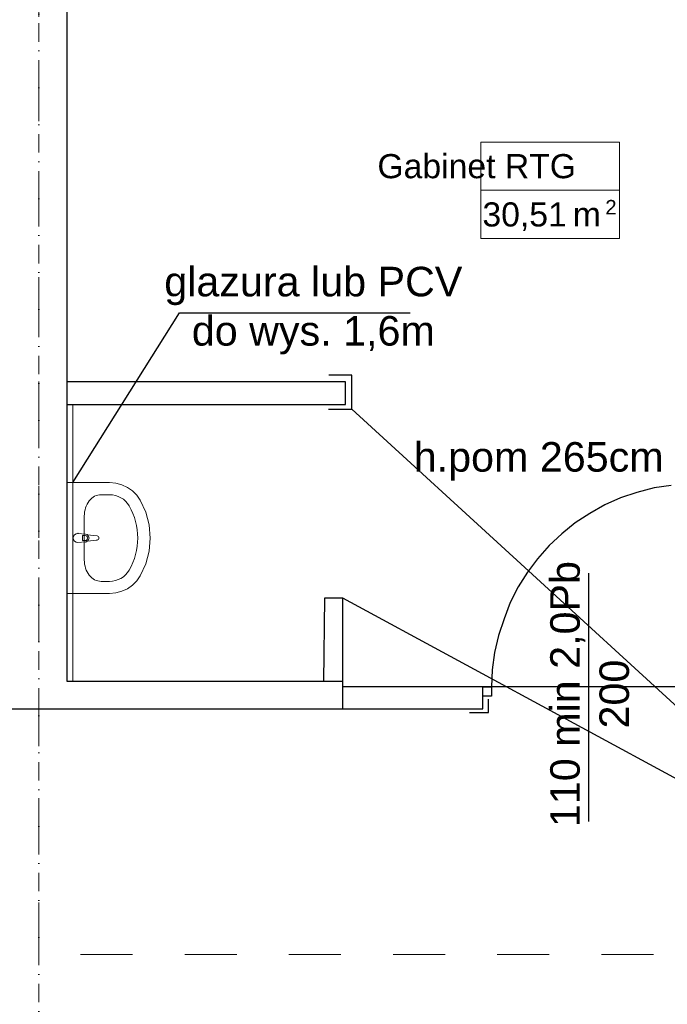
# Model space of a CAD drawing. Header units: millimetres. Extents: x -25785 to 64215, y 1802 to 45092.
# Tile 20 of 53: x 14887 to 18396, y 27737 to 33071. Entities that reach past the tile are written whole.
import ezdxf
from ezdxf.enums import TextEntityAlignment as Align

# ---------------------------------------------------------------- set-up
doc = ezdxf.new("R2010")
doc.units = ezdxf.units.MM
doc.header["$MEASUREMENT"] = 0
doc.linetypes.add('DASHDOTX2', pattern=[2, 1, -0.5, 0, -0.5])
doc.linetypes.add('Przerywana', pattern=[564.444447, 282.222223, -282.222223])
for name, color, linetype in [('0_35___________', 7, 'Continuous'), ('Stolarka', 4, 'Continuous'), ('Ściany', 2, 'Continuous')]:
    doc.layers.add(name, color=color, linetype=linetype)
for name, color, linetype, lineweight in [('GA Opis pomieszczeń', 7, 'Continuous', 15), ('Osie', 6, 'DASHDOTX2', 15), ('TECHNOLOGIA', 8, 'Continuous', 18)]:
    doc.layers.add(name, color=color, linetype=linetype, lineweight=lineweight)
doc.styles.add('ARIAL', font='arial.ttf')
doc.styles.add('FDBES', font='simplex.shx')
doc.linetypes.add('ZIGZAG', pattern='A,0.0001,-0.2,[131,ltypeshp.shx,S=0.2,R=0,X=-0.2,Y=0],-0.4,[131,ltypeshp.shx,S=0.2,R=180,X=0.2,Y=0],-0.2', length=0.8001)

# ---------------------------------------------------------------- blocks, each defined once
blk = doc.blocks.new('opis_pom')
for p, q in [((-57.55, 20), (-0.17, 20)), ((-57.55, -20), (-57.55, 20)), ((-57.55, -20), (-0.17, -20))]:
    blk.add_line(p, q)
at = {"ltscale": 10}
for p, q in [((-0.17, -20), (-0.17, 20)), ((-57.55, 0), (-0.17, 0))]:
    blk.add_line(p, q, dxfattribs=at)
at = {"ltscale": 20, "style": 'ARIAL'}
for s, height, p in [('2', 6, (-1.36, -4)), ('m', 10, (-7.86, -5))]:
    blk.add_text(s, height=height, dxfattribs=at).set_placement(p, align=Align.TOP_RIGHT)
at = {"ltscale": 10, "width": 0.7}
blk.add_attdef('NUMER_POM', text='', height=10, dxfattribs=at).set_placement((-80.09, 2), align=Align.BOTTOM_RIGHT)
blk.add_attdef('POWIERZCHNIA', text='', height=10, dxfattribs=at).set_placement((-103.39, -5), align=Align.TOP_LEFT)

msp = doc.modelspace()

# ---------------------------------------------------------------- linework, layer by layer
for p, q in [((16538.69974, 29936.67784), (16533.59618, 29485.99101)), ((16638.69974, 29936.67784), (16538.69974, 29936.67784)), ((16638.69974, 29485.99101), (16638.69974, 29936.67784)), ((19575.09122, 28346.73002), (16638.69974, 29936.67784))]:
    msp.add_line(p, q)
at = {"color": 60}
for points in [[(16560.10077, 30961.58346), (16687.72156, 30961.58346), (16687.72156, 31145.72203), (16561.92392, 31145.72203)], [(17323.89071, 29317.16047), (17427.86747, 29317.16047), (17427.86747, 29389.80177)]]:
    msp.add_lwpolyline(points, dxfattribs=at)
at = {"layer": '0_35___________'}
for p, q in [((15176.04373, 30563.10126), (15752.7725, 31482.94284)), ((15752.7725, 31482.94284), (17003.60213, 31482.94284)), ((19540.59918, 28346.73002), (16687.72156, 30961.58346)), ((17968.35993, 30073.04895), (17968.35993, 28726.87747))]:
    msp.add_line(p, q, dxfattribs=at)
msp.add_lwpolyline([(15145.05011, 29485.99101), (15145.05011, 30985.56975), (16652.13522, 30985.56975), (16652.13522, 31108.33331), (15145.05011, 31108.33331), (15145.05011, 35526.94196), (20847.34513, 35526.94196), (20847.34513, 31620.57477), (18595.22959, 30730.58781), (18595.22959, 29456.35625), (16638.69974, 29456.35625), (16638.69974, 29485.99101), (15145.05011, 29485.99101)], dxfattribs=at)
at = {"layer": 'Osie', "ltscale": 100}
msp.add_line((14990.29116, 41255.70129), (14990.29116, 5830.07652), dxfattribs=at)
at = {"layer": 'Stolarka', "linetype": 'Continuous', "flags": 128}
for points in [[(18231.16343, 30510.40786), (18142.25915, 30480.7731)], [(18324.29223, 30535.81809), (18231.16343, 30510.40786)], [(18417.42104, 30548.49168), (18324.29223, 30535.81809)], [(18142.25915, 30480.7731), (18057.5794, 30442.68929)], [(18057.5794, 30442.68929), (17977.12419, 30396.09336)], [(17977.12419, 30396.09336), (17896.73202, 30345.33595)], [(17896.73202, 30345.33595), (17824.72587, 30286.06643)], [(17824.72587, 30286.06643), (17757.00729, 30222.57239)], [(17757.00729, 30222.57239), (17693.51324, 30150.56623)], [(17693.51324, 30150.56623), (17638.46825, 30078.62312)], [(17638.46825, 30078.62312), (17587.71085, 29998.16791)], [(17587.71085, 29998.16791), (17545.33945, 29913.48816)], [(17545.33945, 29913.48816), (17511.48016, 29824.64694)], [(17511.48016, 29824.64694), (17481.8454, 29735.67961)], [(17481.8454, 29735.67961), (17460.6597, 29642.61386)], [(17460.6597, 29642.61386), (17447.98612, 29549.48505)], [(17447.98612, 29549.48505), (17443.76159, 29456.35625)], [(17397.16566, 29456.35625), (17443.76159, 29456.35625)], [(17443.76159, 29456.35625), (17443.76159, 29405.53579)], [(17443.76159, 29405.53579), (17397.16566, 29405.53579)]]:
    msp.add_lwpolyline(points, dxfattribs=at)
at = {"layer": 'TECHNOLOGIA', "color": 10, "linetype": 'ZIGZAG', "ltscale": 100}
msp.add_line((15176.04373, 29485.99101), (15176.04373, 30985.56975), dxfattribs=at)
at = {"layer": 'TECHNOLOGIA', "color": 3, "linetype": 'Continuous'}
for p, q in [((15145.05011, 29963.10126), (15145.05011, 30563.10126)), ((15145.05011, 30563.10126), (15374.14102, 30563.10126)), ((15374.14102, 30563.10126), (15407.86305, 30560.20641)), ((15407.86305, 30560.20641), (15440.50731, 30551.61438)), ((15440.50731, 30551.61438), (15471.03048, 30537.59977)), ((15471.03048, 30537.59977), (15498.45703, 30518.6105)), ((15498.45703, 30518.6105), (15521.91041, 30495.25347)), ((15328.32284, 30497.88387), (15374.14102, 30497.88387)), ((15521.91041, 30495.25347), (15540.64102, 30468.27517)), ((15540.64102, 30468.27517), (15570.58234, 30403.08331)), ((15570.58234, 30403.08331), (15588.8811, 30334.06274)), ((15237.36829, 30144.27517), (15237.36829, 30381.92734)), ((15588.8811, 30334.06274), (15595.03681, 30263.10126)), ((15202.36829, 30288.10126), (15244.3211, 30284.10126)), ((15244.3211, 30242.10126), (15202.36829, 30238.10126)), ((15242.1493, 30276.70126), (15227.2787, 30276.70126)), ((15227.2787, 30276.70126), (15227.2787, 30249.50126)), ((15227.2787, 30249.50126), (15242.1493, 30249.50126)), ((15253.83456, 30280.83103), (15306.76829, 30274.20126)), ((15306.76829, 30252.00126), (15253.83456, 30245.37149)), ((15595.03681, 30263.10126), (15588.8811, 30192.13978)), ((15588.8811, 30192.13978), (15570.58234, 30123.1192)), ((15570.58234, 30123.1192), (15540.64102, 30057.92734)), ((15521.91041, 30030.94905), (15498.45703, 30007.59202)), ((15540.64102, 30057.92734), (15521.91041, 30030.94905)), ((15328.32284, 30028.31865), (15374.14102, 30028.31865)), ((15471.03048, 29988.60275), (15440.50731, 29974.58814)), ((15498.45703, 30007.59202), (15471.03048, 29988.60275)), ((15374.14102, 29963.10126), (15145.05011, 29963.10126)), ((15407.86305, 29965.99611), (15374.14102, 29963.10126)), ((15440.50731, 29974.58814), (15407.86305, 29965.99611))]:
    msp.add_line(p, q, dxfattribs=at)
at = {"layer": 'TECHNOLOGIA', "color": 10, "linetype": 'Przerywana'}
msp.add_lwpolyline([(14990.29116, 36608.58743), (21143.69272, 36608.58743), (21143.69272, 28006.48021), (14990.29116, 28006.48021)], close=True, dxfattribs=at)
at = {"layer": 'TECHNOLOGIA', "color": 3, "linetype": 'Continuous'}
for centre, radius, start, end in [((15202.36829, 30263.10126), 25, 90, 270), ((15242.1493, 30263.10126), 13.6, 270, 90), ((15242.42119, 30263.10126), 21.08577, 57.22897462, 84.83039282), ((15242.42119, 30263.10126), 21.08577, 275.16960718, 302.77102538), ((15242.42119, 30263.10126), 21.08577, 302.77102538, 57.22897462), ((15305.37806, 30263.10126), 11.18672, 277.13892478, 82.86107522)]:
    msp.add_arc(centre, radius, start, end, dxfattribs=at)
for centre, major_axis, ratio, start_param, end_param in [((15328.32284, 30381.79691), (0, 116.06591), 0.7836456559, 0, 1.5707963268), ((15374.14102, 30381.95343), (-121.2, 0), 0.9565217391, 3.6385674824, 4.7123889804), ((15145.05011, 30263.10126), (-381.81818, 0), 0.9565217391, 2.6446178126, 3.6385674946), ((15328.32284, 30144.40561), (0, 116.06591), 0.7836456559, 1.5707963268, 3.1415926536), ((15374.14102, 30144.24908), (-121.2, 0), 0.9565217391, 1.5707963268, 2.6446178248)]:
    msp.add_ellipse(centre, major_axis=major_axis, ratio=ratio, start_param=start_param, end_param=end_param, dxfattribs=at)
for p in [(15202.36829, 30288.10126), (15244.3211, 30242.10126), (15253.83456, 30280.83103), (15306.76829, 30252.00126)]:
    msp.add_point(p, dxfattribs=at)
at = {"layer": 'Ściany', "linetype": 'Continuous', "flags": 128}
for points in [[(15145.05011, 29485.99101), (15145.05011, 35526.94196)], [(15145.05011, 30985.56975), (16652.13522, 30985.56975), (16652.13522, 31108.33331)], [(16652.13522, 31108.33331), (15145.05011, 31108.33331)], [(16638.69974, 29337.81721), (16638.69974, 29485.99101), (15145.05011, 29485.99101)], [(16533.59618, 29485.99101), (16474.32667, 29485.99101)], [(17397.16566, 29456.35625), (16638.69974, 29456.35625)], [(17397.16566, 29337.81721), (17397.16566, 29456.35625)], [(13345.905, 29337.81721), (16474.32667, 29337.81721)], [(16474.32667, 29337.81721), (16533.59618, 29337.81721)], [(16533.59618, 29337.81721), (17397.16566, 29337.81721)]]:
    msp.add_lwpolyline(points, dxfattribs=at)

# ---------------------------------------------------------------- block references
at = {"layer": 'GA Opis pomieszczeń'}
ref = msp.add_blockref('opis_pom', (18139.22068, 32146.76096), dxfattribs=dict(at, xscale=13.07591999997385, yscale=13.07592000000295, zscale=13.07592000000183))
ref.add_attrib('NUMER_POM', 'Gabinet RTG', dxfattribs={"layer": '0', "ltscale": 10, "height": 130.7592, "style": 'ARIAL'}).set_placement((17901.56028, 32172.9128), align=Align.BOTTOM_RIGHT)
ref.add_attrib('POWIERZCHNIA', '30,51', dxfattribs={"layer": '0', "ltscale": 10, "height": 130.7592, "style": 'ARIAL'}).set_placement((17851.55044, 32081.38136), align=Align.TOP_RIGHT)

# ---------------------------------------------------------------- texts
at = {"color": 60, "char_height": 160, "attachment_point": 5, "style": 'FDBES'}
for s, insert, rotation in [('{\\fArial|b0|i0|c238|p34;\\C2;glazura lub PCV\\Pdo wys. 1,6m}', (16478.28249, 31494.75356), 359.99999979), ('{\\fArial|b0|i0|c238|p34;\\C2;h.pom 265cm}', (17699.2861, 30678.61485), 359.99999979), ('{\\fArial|b0|i0|c238|p34;\\C2;110 min 2,0Pb\\P200}', (17976.36093, 29417.73382), 89.99999979)]:
    msp.add_mtext(s, dxfattribs=dict(at, insert=insert, rotation=rotation))

doc.saveas('drawing.dxf')
